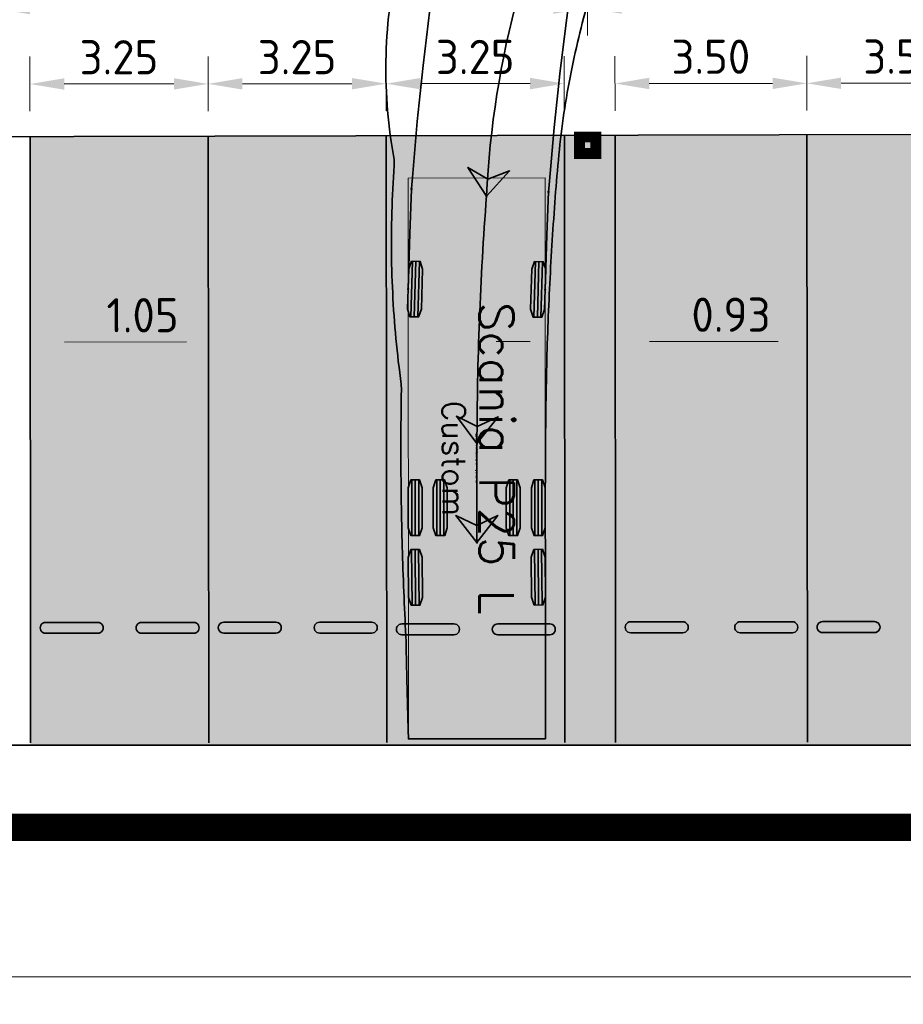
# Model space of a CAD drawing. Header units: metres. Extents: x -173 to 224, y -295 to 41.
# Tile 27 of 41: x 42 to 58, y -30 to -12. Entities that reach past the tile are written whole.
import ezdxf
from ezdxf.enums import TextEntityAlignment as Align

# ---------------------------------------------------------------- set-up
doc = ezdxf.new("R2010")
doc.units = ezdxf.units.M
doc.layers.get('Defpoints').update_dxf_attribs({"color": 40, "lineweight": 25})
for name, color, linetype, lineweight in [('N-WE-GR-GRAS-G', 60, 'Continuous', 35), ('N-WE-VH-KANTVERHARDING-G', 210, 'Continuous', 35), ('X-XX-AL-M', 7, 'Continuous', 18), ('X-XX-AL-M-250', 7, 'Continuous', 18)]:
    doc.layers.add(name, color=color, linetype=linetype, lineweight=lineweight)
doc.layers.add('X-XX-AL-BESTAANDE PIJLER OVERKAPPING-A', color=130, linetype='Continuous')
doc.layers.add('X-XX-AL-EXTRA TERREIN PARKEREN', color=30, linetype='Continuous')
doc.styles.add('NLCS-ISO-M250-T25', font='NLCS-ISO.ttf', dxfattribs={"height": 0.625})
doc.styles.add('TSText', font='Simplex.shx')
doc.dimstyles.new('NLCS-M250-T25-PIJL_L2_H4', dxfattribs={"dimscale": 0.25, "dimtxt": 2.5, "dimasz": 2.5, "dimexe": 2, "dimexo": 2, "dimgap": 0.7, "dimtad": 1, "dimzin": 0, "dimdsep": 46, "dimtxsty": 'NLCS-ISO-M250-T25', "dimcen": 0, "dimdle": 2, "dimclrd": 256, "dimclre": 256, "dimclrt": 256, "dimadec": 4, "dimazin": 0, "dimtfac": 1, "dimtdec": 3, "dimtofl": 0, "dimtmove": 0, "dimatfit": 3, "dimfxl": 2, "dimfxlon": 1, "dimtfillclr": 256, "dimtolj": 1, "dimtzin": 0, "dimlwd": -1, "dimlwe": -1, "dimarcsym": 0})

# ---------------------------------------------------------------- blocks, each defined once
blk = doc.blocks.new('*D84')
at = {"layer": 'Defpoints', "color": 0, "transparency": 16777216}
for p in [(44.108, 28.323), (44.108, -26.654), (87.42, -26.654)]:
    blk.add_point(p, dxfattribs=at)
at = {"layer": 'X-XX-AL-M', "transparency": 16777216}
for p, q in [((86.92, 28.323), (87.92, 28.323)), ((87.42, 27.698), (87.42, -26.029)), ((86.92, -26.654), (87.92, -26.654))]:
    blk.add_line(p, q, dxfattribs=at)
for points in [[(87.316, 27.698), (87.524, 27.698), (87.42, 28.323)], [(87.316, -26.029), (87.524, -26.029), (87.42, -26.654)]]:
    blk.add_solid(points, dxfattribs=at)
at = {"layer": 'X-XX-AL-M', "transparency": 16777216, "insert": (86.932, 0.834), "char_height": 0.625, "attachment_point": 5, "rotation": 90, "style": 'NLCS-ISO-M250-T25'}
blk.add_mtext('\\A1;54.98', dxfattribs=at)
blk = doc.blocks.new('*D85')
at = {"layer": 'Defpoints', "color": 0, "transparency": 16777216}
for p in [(-5.896, -26.654), (81.638, -26.654), (81.638, -29.383)]:
    blk.add_point(p, dxfattribs=at)
at = {"layer": 'X-XX-AL-M-250', "transparency": 16777216}
for p, q in [((-5.896, -28.883), (-5.896, -29.883)), ((81.638, -28.883), (81.638, -29.883)), ((-5.271, -29.383), (81.013, -29.383))]:
    blk.add_line(p, q, dxfattribs=at)
for points in [[(-5.271, -29.279), (-5.271, -29.487), (-5.896, -29.383)], [(81.013, -29.279), (81.013, -29.487), (81.638, -29.383)]]:
    blk.add_solid(points, dxfattribs=at)
at = {"layer": 'X-XX-AL-M-250', "transparency": 16777216, "insert": (37.871, -28.896), "char_height": 0.625, "attachment_point": 5, "style": 'NLCS-ISO-M250-T25'}
blk.add_mtext('\\A1;87.53', dxfattribs=at)
blk = doc.blocks.new('*D265')
at = {"layer": 'Defpoints', "color": 0, "transparency": 16777216}
for p in [(52.406, -11.693), (41.609, -14.351), (52.409, -14.341)]:
    blk.add_point(p, dxfattribs=at)
at = {"layer": 'X-XX-AL-M-250', "transparency": 16777216}
for p, q in [((41.607, -12.203), (41.606, -11.203)), ((52.407, -12.193), (52.406, -11.193)), ((42.231, -11.703), (51.781, -11.694))]:
    blk.add_line(p, q, dxfattribs=at)
for points in [[(42.231, -11.598), (42.232, -11.807), (41.606, -11.703)], [(51.781, -11.59), (51.782, -11.798), (52.406, -11.693)]]:
    blk.add_solid(points, dxfattribs=at)
at = {"layer": 'X-XX-AL-M-250', "transparency": 16777216, "insert": (47.006, -11.211), "char_height": 0.625, "attachment_point": 5, "rotation": 0.0517, "style": 'NLCS-ISO-M250-T25'}
blk.add_mtext('\\A1;ca. 10.80', dxfattribs=at)
blk = doc.blocks.new('*D266')
at = {"layer": 'Defpoints', "color": 0, "transparency": 16777216}
for p in [(45.483, -13.078), (42.234, -14.079), (45.484, -14.076)]:
    blk.add_point(p, dxfattribs=at)
at = {"layer": 'X-XX-AL-M-250', "transparency": 16777216}
for p, q in [((42.233, -13.579), (42.232, -12.581)), ((45.483, -13.576), (45.482, -12.578)), ((42.858, -13.08), (44.858, -13.078))]:
    blk.add_line(p, q, dxfattribs=at)
for points in [[(42.858, -12.976), (42.858, -13.184), (42.233, -13.081)], [(44.858, -12.974), (44.858, -13.182), (45.483, -13.078)]]:
    blk.add_solid(points, dxfattribs=at)
at = {"layer": 'X-XX-AL-M-250', "transparency": 16777216, "insert": (43.857, -12.592), "char_height": 0.625, "attachment_point": 5, "rotation": 0.0517, "style": 'NLCS-ISO-M250-T25'}
blk.add_mtext('\\A1;3.25', dxfattribs=at)
blk = doc.blocks.new('*D267')
at = {"layer": 'Defpoints', "color": 0, "transparency": 16777216}
for p in [(48.733, -13.075), (45.484, -14.076), (48.734, -14.073)]:
    blk.add_point(p, dxfattribs=at)
at = {"layer": 'X-XX-AL-M-250', "transparency": 16777216}
for p, q in [((45.483, -13.576), (45.482, -12.578)), ((48.733, -13.573), (48.732, -12.575)), ((46.108, -13.077), (48.108, -13.075))]:
    blk.add_line(p, q, dxfattribs=at)
for points in [[(46.108, -12.973), (46.108, -13.181), (45.483, -13.078)], [(48.108, -12.971), (48.108, -13.179), (48.733, -13.075)]]:
    blk.add_solid(points, dxfattribs=at)
at = {"layer": 'X-XX-AL-M-250', "transparency": 16777216, "insert": (47.107, -12.589), "char_height": 0.625, "attachment_point": 5, "rotation": 0.0517, "style": 'NLCS-ISO-M250-T25'}
blk.add_mtext('\\A1;3.25', dxfattribs=at)
blk = doc.blocks.new('*D268')
at = {"layer": 'Defpoints', "color": 0, "transparency": 16777216}
for p in [(51.983, -13.072), (48.734, -14.073), (51.984, -14.07)]:
    blk.add_point(p, dxfattribs=at)
at = {"layer": 'X-XX-AL-M-250', "transparency": 16777216}
for p, q in [((48.733, -13.573), (48.732, -12.575)), ((51.983, -13.57), (51.982, -12.572)), ((49.358, -13.074), (51.358, -13.072))]:
    blk.add_line(p, q, dxfattribs=at)
for points in [[(49.358, -12.97), (49.358, -13.178), (48.733, -13.075)], [(51.358, -12.968), (51.358, -13.177), (51.983, -13.072)]]:
    blk.add_solid(points, dxfattribs=at)
at = {"layer": 'X-XX-AL-M-250', "transparency": 16777216, "insert": (50.357, -12.586), "char_height": 0.625, "attachment_point": 5, "rotation": 0.0517, "style": 'NLCS-ISO-M250-T25'}
blk.add_mtext('\\A1;3.25', dxfattribs=at)
blk = doc.blocks.new('*D269')
at = {"layer": 'Defpoints', "color": 0, "transparency": 16777216}
for p in [(60.406, -11.686), (52.409, -14.348), (60.409, -14.34)]:
    blk.add_point(p, dxfattribs=at)
at = {"layer": 'X-XX-AL-M-250', "transparency": 16777216}
for p, q in [((52.407, -12.193), (52.406, -11.193)), ((60.407, -12.186), (60.406, -11.186)), ((53.031, -11.693), (59.781, -11.687))]:
    blk.add_line(p, q, dxfattribs=at)
for points in [[(53.031, -11.589), (53.031, -11.797), (52.406, -11.693)], [(59.781, -11.583), (59.781, -11.791), (60.406, -11.686)]]:
    blk.add_solid(points, dxfattribs=at)
at = {"layer": 'X-XX-AL-M-250', "transparency": 16777216, "insert": (56.406, -11.202), "char_height": 0.625, "attachment_point": 5, "rotation": 0.0517, "style": 'NLCS-ISO-M250-T25'}
blk.add_mtext('\\A1;ca. 8.00', dxfattribs=at)
blk = doc.blocks.new('*D270')
at = {"layer": 'Defpoints', "color": 0, "transparency": 16777216}
for p in [(56.408, -13.068), (52.909, -14.069), (56.409, -14.066)]:
    blk.add_point(p, dxfattribs=at)
at = {"layer": 'X-XX-AL-M-250', "transparency": 16777216}
for p, q in [((52.908, -13.569), (52.907, -12.571)), ((56.408, -13.566), (56.407, -12.568)), ((53.533, -13.07), (55.783, -13.068))]:
    blk.add_line(p, q, dxfattribs=at)
for points in [[(53.533, -12.966), (53.533, -13.175), (52.908, -13.071)], [(55.783, -12.964), (55.783, -13.173), (56.408, -13.068)]]:
    blk.add_solid(points, dxfattribs=at)
at = {"layer": 'X-XX-AL-M-250', "transparency": 16777216, "insert": (54.657, -12.582), "char_height": 0.625, "attachment_point": 5, "rotation": 0.0517, "style": 'NLCS-ISO-M250-T25'}
blk.add_mtext('\\A1;3.50', dxfattribs=at)
blk = doc.blocks.new('*D271')
at = {"layer": 'Defpoints', "color": 0, "transparency": 16777216}
for p in [(59.908, -13.065), (56.409, -14.066), (59.909, -14.063)]:
    blk.add_point(p, dxfattribs=at)
at = {"layer": 'X-XX-AL-M-250', "transparency": 16777216}
for p, q in [((56.408, -13.566), (56.407, -12.568)), ((59.908, -13.563), (59.907, -12.565)), ((57.033, -13.067), (59.283, -13.065))]:
    blk.add_line(p, q, dxfattribs=at)
for points in [[(57.033, -12.963), (57.033, -13.171), (56.408, -13.068)], [(59.283, -12.961), (59.283, -13.169), (59.908, -13.065)]]:
    blk.add_solid(points, dxfattribs=at)
at = {"layer": 'X-XX-AL-M-250', "transparency": 16777216, "insert": (58.157, -12.579), "char_height": 0.625, "attachment_point": 5, "rotation": 0.0517, "style": 'NLCS-ISO-M250-T25'}
blk.add_mtext('\\A1;3.50', dxfattribs=at)
blk = doc.blocks.new('*D290')
at = {"layer": 'Defpoints', "color": 0, "transparency": 16777216}
for p in [(41.187, -17.792), (42.237, -17.791), (42.237, -17.791)]:
    blk.add_point(p, dxfattribs=at)
at = {"layer": 'X-XX-AL-M-250', "transparency": 16777216}
for p, q in [((41.187, -17.792), (41.187, -17.292)), ((42.237, -17.791), (42.237, -17.291)), ((40.562, -17.793), (39.937, -17.793)), ((42.862, -17.791), (45.087, -17.789))]:
    blk.add_line(p, q, dxfattribs=at)
for points in [[(40.562, -17.689), (40.562, -17.897), (41.187, -17.792)], [(42.862, -17.686), (42.862, -17.895), (42.237, -17.791)]]:
    blk.add_solid(points, dxfattribs=at)
at = {"layer": 'X-XX-AL-M-250', "transparency": 16777216, "insert": (44.287, -17.302), "char_height": 0.625, "attachment_point": 5, "rotation": 0.0517, "style": 'NLCS-ISO-M250-T25'}
blk.add_mtext('\\A1;1.05', dxfattribs=at)
blk = doc.blocks.new('*D291')
at = {"layer": 'Defpoints', "color": 0, "transparency": 16777216}
for p in [(51.987, -17.782), (52.912, -17.782), (52.912, -17.782)]:
    blk.add_point(p, dxfattribs=at)
at = {"layer": 'X-XX-AL-M-250', "transparency": 16777216}
for p, q in [((51.987, -17.782), (51.987, -17.282)), ((52.912, -17.782), (52.912, -17.282)), ((51.362, -17.783), (50.737, -17.784)), ((53.537, -17.781), (55.887, -17.779))]:
    blk.add_line(p, q, dxfattribs=at)
for points in [[(51.362, -17.679), (51.362, -17.887), (51.987, -17.782)], [(53.537, -17.677), (53.537, -17.885), (52.912, -17.782)]]:
    blk.add_solid(points, dxfattribs=at)
at = {"layer": 'X-XX-AL-M-250', "transparency": 16777216, "insert": (55.024, -17.292), "char_height": 0.625, "attachment_point": 5, "rotation": 0.0517, "style": 'NLCS-ISO-M250-T25'}
blk.add_mtext('\\A1;0.93', dxfattribs=at)
blk = doc.blocks.new('*U351')
at = {"layer": 'N-WE-GR-GRAS-G', "color": 2, "linetype": 'Continuous', "lineweight": 0, "ltscale": 0.3048, "transparency": 33554687}
blk.add_circle((0, 0), 0.0127, dxfattribs=at)
blk = doc.blocks.new('*U353')
at = {"layer": 'N-WE-GR-GRAS-G', "color": 2, "linetype": 'Continuous', "lineweight": 0, "ltscale": 0.3048, "transparency": 33554687}
blk.add_circle((0, 0), 0.0127, dxfattribs=at)
blk = doc.blocks.new('*U354')
at = {"layer": 'N-WE-GR-GRAS-G', "color": 2, "linetype": 'Continuous', "lineweight": 0, "ltscale": 0.3048, "transparency": 33554687}
blk.add_circle((0, 0), 0.0127, dxfattribs=at)
blk = doc.blocks.new('*U355')
at = {"layer": 'N-WE-GR-GRAS-G', "color": 2, "linetype": 'Continuous', "lineweight": 0, "ltscale": 0.3048, "transparency": 33554687}
blk.add_circle((0, 0), 0.0127, dxfattribs=at)
blk = doc.blocks.new('*U356')
at = {"layer": 'N-WE-GR-GRAS-G', "color": 2, "linetype": 'Continuous', "lineweight": 0, "ltscale": 0.3048, "transparency": 33554687}
blk.add_circle((0, 0), 0.0127, dxfattribs=at)
blk = doc.blocks.new('*U357')
at = {"layer": 'N-WE-GR-GRAS-G', "color": 2, "linetype": 'Continuous', "lineweight": 0, "ltscale": 0.3048, "transparency": 33554687}
blk.add_circle((0, 0), 0.0127, dxfattribs=at)
blk = doc.blocks.new('*U358')
at = {"layer": 'N-WE-GR-GRAS-G', "color": 3, "linetype": 'Continuous', "ltscale": 0.3048, "transparency": 33554687, "flags": 128}
for points in [[(34.777, -12.781), (34.778, -12.667), (34.781, -12.552), (34.785, -12.437), (34.79, -12.322), (34.797, -12.207), (34.806, -12.091), (34.816, -11.975), (34.828, -11.858), (34.842, -11.741), (34.857, -11.624), (34.873, -11.507), (34.891, -11.389), (34.911, -11.271), (34.933, -11.153), (34.956, -11.035), (34.981, -10.916), (35.008, -10.797), (35.036, -10.678), (35.067, -10.559), (35.099, -10.439), (35.133, -10.32), (35.168, -10.2), (35.206, -10.081), (35.245, -9.961), (35.286, -9.842), (35.33, -9.722), (35.375, -9.603), (35.421, -9.484), (35.47, -9.366), (35.521, -9.247), (35.573, -9.129), (35.627, -9.011), (35.686, -8.889), (35.747, -8.768), (35.809, -8.647), (35.873, -8.528), (35.932, -8.406), (35.984, -8.279), (36.039, -8.153), (36.095, -8.028), (36.151, -7.902), (36.209, -7.777), (36.268, -7.651), (36.328, -7.526), (36.389, -7.4), (36.452, -7.275), (36.515, -7.149), (36.58, -7.024), (36.646, -6.898), (36.713, -6.772), (36.781, -6.646), (36.851, -6.52), (36.922, -6.394), (36.994, -6.267), (37.068, -6.141), (37.143, -6.014), (37.219, -5.887), (37.297, -5.76), (37.377, -5.632), (37.457, -5.505), (37.54, -5.377), (37.624, -5.249), (37.71, -5.12), (37.797, -4.992), (37.886, -4.863), (37.977, -4.734), (38.096, -4.644), (38.22, -4.56), (38.334, -4.486), (38.449, -4.413), (38.565, -4.341), (38.682, -4.271), (38.8, -4.203), (38.919, -4.136), (39.039, -4.071), (39.159, -4.008), (39.281, -3.946), (39.403, -3.886), (39.527, -3.827), (39.651, -3.771), (39.776, -3.716), (39.901, -3.662), (40.027, -3.611), (40.154, -3.561), (40.282, -3.513), (40.411, -3.467), (40.54, -3.422), (40.67, -3.379), (40.8, -3.338), (40.931, -3.299), (41.063, -3.261), (41.195, -3.226), (41.328, -3.192), (41.462, -3.16), (41.596, -3.129), (41.731, -3.101), (41.866, -3.074), (42.002, -3.05), (42.138, -3.027), (42.275, -3.006), (42.412, -2.987), (42.55, -2.97), (42.688, -2.954), (42.826, -2.941), (42.965, -2.93), (43.104, -2.92), (43.243, -2.912), (43.382, -2.907), (43.522, -2.903), (43.661, -2.901), (43.801, -2.902), (43.941, -2.904), (44.08, -2.908), (44.22, -2.915), (44.359, -2.923), (44.499, -2.933), (44.61, -2.943), (44.72, -2.954), (44.83, -2.965), (44.938, -2.979), (45.045, -2.993), (45.151, -3.007), (45.256, -3.024), (45.361, -3.041), (45.465, -3.059), (45.568, -3.078), (45.671, -3.099), (45.773, -3.12), (45.875, -3.142), (45.977, -3.166), (46.078, -3.19), (46.179, -3.216), (46.281, -3.243), (46.382, -3.27), (46.483, -3.299), (46.584, -3.33), (46.686, -3.361), (46.787, -3.393), (46.889, -3.428), (46.991, -3.463), (47.093, -3.499), (47.196, -3.537), (47.298, -3.577), (47.401, -3.618), (47.504, -3.66), (47.608, -3.703), (47.642, -3.718), (47.677, -3.733), (47.711, -3.748), (47.746, -3.764), (47.78, -3.779), (47.815, -3.795), (47.849, -3.811), (47.884, -3.827), (47.919, -3.843), (47.953, -3.859), (47.988, -3.876), (48.022, -3.893), (48.057, -3.909), (48.092, -3.927), (48.126, -3.944), (48.161, -3.961), (48.196, -3.978), (48.23, -3.996), (48.265, -4.014), (48.3, -4.032), (48.334, -4.05), (48.369, -4.069), (48.404, -4.088), (48.438, -4.107), (48.473, -4.125), (48.508, -4.145), (48.543, -4.164), (48.577, -4.184), (48.612, -4.203), (48.647, -4.223), (48.682, -4.243), (48.717, -4.264), (48.751, -4.284), (48.786, -4.305), (48.821, -4.326), (48.856, -4.347), (48.891, -4.368), (48.925, -4.39), (48.96, -4.412), (48.995, -4.433), (49.03, -4.456), (49.065, -4.478), (49.1, -4.5), (49.135, -4.523), (49.169, -4.546), (49.204, -4.57), (49.239, -4.593), (49.274, -4.616), (49.309, -4.64), (49.344, -4.665), (49.454, -7.188)], [(49.454, -7.188), (49.42, -7.189), (49.386, -7.191), (49.352, -7.192), (49.318, -7.194), (49.285, -7.195), (49.251, -7.196), (49.217, -7.198), (49.183, -7.199), (49.149, -7.201), (49.115, -7.202), (49.082, -7.204), (49.048, -7.205), (49.014, -7.207), (48.98, -7.208), (48.946, -7.21), (48.912, -7.211), (48.879, -7.213), (48.845, -7.214), (48.811, -7.216), (48.777, -7.217), (48.743, -7.219), (48.709, -7.22), (48.676, -7.221), (48.642, -7.223), (48.608, -7.224), (48.574, -7.226), (48.54, -7.227), (48.506, -7.229), (48.473, -7.23), (48.439, -7.232), (48.405, -7.233), (48.371, -7.235), (48.337, -7.236), (48.303, -7.238), (48.27, -7.239), (48.236, -7.241), (48.202, -7.242), (48.168, -7.244), (48.134, -7.245), (48.1, -7.246), (48.067, -7.248), (48.033, -7.249), (47.999, -7.251), (47.965, -7.252), (47.931, -7.254), (47.897, -7.255), (47.863, -7.257), (47.83, -7.258), (47.796, -7.26), (47.762, -7.261), (47.66, -7.266), (47.558, -7.27), (47.457, -7.274), (47.355, -7.279), (47.253, -7.283), (47.151, -7.288), (47.049, -7.292), (46.947, -7.297), (46.845, -7.301), (46.742, -7.305), (46.64, -7.31), (46.538, -7.314), (46.436, -7.319), (46.334, -7.323), (46.232, -7.328), (46.13, -7.332), (46.028, -7.336), (45.926, -7.341), (45.825, -7.345), (45.723, -7.35), (45.622, -7.354), (45.522, -7.358), (45.421, -7.363), (45.321, -7.367), (45.221, -7.372), (45.122, -7.376), (45.023, -7.38), (44.924, -7.384), (44.826, -7.389), (44.729, -7.393), (44.642, -7.397), (44.555, -7.4), (44.468, -7.404), (44.381, -7.408), (44.295, -7.412), (44.208, -7.416), (44.121, -7.419), (44.034, -7.423), (43.947, -7.427), (43.86, -7.431), (43.773, -7.434), (43.686, -7.438), (43.598, -7.442), (43.511, -7.446), (43.423, -7.45), (43.335, -7.455), (43.248, -7.462), (43.161, -7.47), (43.074, -7.48), (42.987, -7.491), (42.901, -7.503), (42.815, -7.517), (42.729, -7.532), (42.644, -7.548), (42.558, -7.566), (42.474, -7.585), (42.389, -7.606), (42.305, -7.628), (42.222, -7.651), (42.139, -7.676), (42.056, -7.702), (41.974, -7.729), (41.892, -7.758), (41.81, -7.788), (41.73, -7.819), (41.649, -7.851), (41.57, -7.885), (41.49, -7.92), (41.412, -7.957), (41.334, -7.994), (41.256, -8.033), (41.179, -8.073), (41.103, -8.115), (41.028, -8.157), (40.953, -8.201), (40.879, -8.246), (40.806, -8.293), (40.733, -8.34), (40.665, -8.386), (40.598, -8.433), (40.531, -8.481), (40.465, -8.53), (40.4, -8.58), (40.336, -8.631), (40.272, -8.683), (40.21, -8.736), (40.148, -8.79), (40.087, -8.845), (40.027, -8.901), (39.967, -8.957), (39.909, -9.015), (39.851, -9.073), (39.795, -9.133), (39.739, -9.193), (39.684, -9.254), (39.63, -9.316), (39.577, -9.378), (39.525, -9.442), (39.474, -9.506), (39.424, -9.571), (39.375, -9.637), (39.327, -9.704), (39.28, -9.771), (39.234, -9.839), (39.189, -9.908), (39.145, -9.977), (39.102, -10.047), (39.06, -10.118), (39.02, -10.19), (38.98, -10.262), (38.941, -10.335), (38.904, -10.408), (38.868, -10.482), (38.832, -10.557), (38.797, -10.634), (38.763, -10.713), (38.73, -10.793), (38.698, -10.873), (38.667, -10.954), (38.638, -11.036), (38.61, -11.119), (38.583, -11.202), (38.557, -11.286), (38.531, -11.37), (38.506, -11.455), (38.481, -11.541), (38.456, -11.626), (38.432, -11.712), (38.408, -11.799), (38.385, -11.886), (38.362, -11.974), (38.34, -12.062), (38.318, -12.15), (38.296, -12.239), (38.275, -12.328), (38.254, -12.418), (38.234, -12.508), (38.214, -12.599), (38.195, -12.69), (38.176, -12.781), (38.157, -12.873), (38.14, -12.965), (38.122, -13.057), (38.105, -13.15), (38.089, -13.243), (38.073, -13.337), (38.058, -13.431), (38.043, -13.525), (38.028, -13.619), (38.015, -13.713), (38.001, -13.808), (37.989, -13.903), (37.977, -13.998), (37.965, -14.093), (37.954, -14.189), (37.944, -14.285), (37.934, -14.381), (37.925, -14.477), (37.916, -14.573), (37.908, -14.67), (37.899, -14.766), (37.892, -14.863), (37.884, -14.96), (37.876, -15.057), (37.869, -15.154), (37.861, -15.252), (37.854, -15.35), (37.847, -15.447), (37.84, -15.545), (37.833, -15.643), (37.827, -15.741), (37.82, -15.84), (37.814, -15.938), (37.808, -16.037), (37.802, -16.135), (37.796, -16.234), (37.79, -16.333), (37.785, -16.432), (37.779, -16.531), (37.774, -16.63), (37.769, -16.729), (37.764, -16.829), (37.759, -16.928), (37.755, -17.027), (37.751, -17.127), (37.746, -17.226), (37.742, -17.326), (37.738, -17.425), (37.734, -17.525), (37.731, -17.625), (37.727, -17.724), (37.724, -17.824), (37.721, -17.924), (37.718, -18.023), (37.715, -18.123), (37.713, -18.223), (37.71, -18.323), (37.708, -18.423), (37.706, -18.523), (37.704, -18.623), (37.702, -18.723), (37.7, -18.823), (37.699, -18.923), (37.698, -19.023), (37.696, -19.123), (37.695, -19.224), (37.694, -19.324), (37.693, -19.424), (37.692, -19.525), (37.691, -19.625), (37.691, -19.726), (37.69, -19.826), (37.689, -19.927), (37.689, -20.028), (37.688, -20.128), (37.688, -20.229), (37.688, -20.33), (37.687, -20.431), (37.687, -20.532), (37.687, -20.633), (37.687, -20.734), (37.687, -20.835), (37.687, -20.936), (37.687, -21.037), (37.687, -21.138), (37.687, -21.239), (37.687, -21.341), (37.688, -21.442), (37.688, -21.543), (37.688, -21.645), (37.688, -21.746), (37.688, -21.847), (37.688, -21.949), (37.688, -22.05), (37.688, -22.152), (37.688, -22.253), (37.688, -22.354), (37.688, -22.456), (37.688, -22.557), (37.688, -22.659), (37.688, -22.76), (37.689, -22.861), (37.689, -22.962), (37.689, -23.064), (37.689, -23.165), (37.689, -23.266), (37.689, -23.365), (37.689, -23.399), (37.689, -23.433), (37.689, -23.467), (37.689, -23.5), (37.689, -23.534), (37.689, -23.568), (37.689, -23.602), (37.689, -23.635), (37.689, -23.669), (37.689, -23.703), (37.689, -23.737), (37.689, -23.77), (37.689, -23.804), (37.689, -23.838), (37.689, -23.872), (37.689, -23.905), (37.689, -23.939), (37.689, -23.973), (37.689, -24.007), (37.689, -24.04), (37.689, -24.074), (37.689, -24.108), (37.689, -24.141), (37.689, -24.175), (37.69, -24.209), (37.69, -24.242), (37.69, -24.276), (37.69, -24.31), (37.69, -24.343), (37.69, -24.377), (37.69, -24.41), (37.69, -24.444), (37.69, -24.477), (37.69, -24.511), (37.69, -24.544), (37.69, -24.578), (37.69, -24.611), (37.69, -24.645), (37.69, -24.678), (37.69, -24.711), (37.69, -24.745), (37.69, -24.778), (37.69, -24.811), (37.69, -24.844), (37.69, -24.877), (37.69, -24.91), (37.69, -24.943), (37.69, -24.976), (37.69, -25.009), (37.69, -25.042), (35.19, -25.043), (35.189, -25.011), (35.188, -24.978), (35.187, -24.945), (35.186, -24.912), (35.185, -24.879), (35.184, -24.846), (35.183, -24.813), (35.182, -24.78), (35.181, -24.746), (35.18, -24.713), (35.179, -24.68), (35.179, -24.646), (35.178, -24.613), (35.177, -24.58), (35.176, -24.546), (35.175, -24.513), (35.174, -24.479), (35.173, -24.446), (35.172, -24.412), (35.171, -24.379), (35.17, -24.345), (35.17, -24.311), (35.169, -24.278), (35.168, -24.244), (35.167, -24.21), (35.166, -24.177), (35.165, -24.143), (35.165, -24.109), (35.164, -24.076), (35.163, -24.042), (35.162, -24.008), (35.162, -23.975), (35.161, -23.941), (35.16, -23.907), (35.159, -23.873), (35.158, -23.84), (35.158, -23.806), (35.157, -23.772), (35.156, -23.739), (35.156, -23.705), (35.155, -23.671), (35.154, -23.637), (35.153, -23.603), (35.153, -23.57), (35.152, -23.536), (35.151, -23.502), (35.151, -23.468), (35.15, -23.435), (35.149, -23.401), (35.149, -23.367), (35.147, -23.267), (35.143, -23.166), (35.138, -23.065), (35.133, -22.964), (35.128, -22.863), (35.123, -22.761), (35.118, -22.66), (35.114, -22.558), (35.109, -22.457), (35.105, -22.355), (35.101, -22.254), (35.097, -22.152), (35.093, -22.05), (35.09, -21.949), (35.086, -21.847), (35.083, -21.745), (35.08, -21.643), (35.077, -21.541), (35.074, -21.439), (35.072, -21.337), (35.069, -21.235), (35.067, -21.133), (35.065, -21.031), (35.063, -20.929), (35.061, -20.827), (35.059, -20.725), (35.058, -20.622), (35.057, -20.52), (35.056, -20.418), (35.055, -20.315), (35.054, -20.213), (35.053, -20.11), (35.053, -20.008), (35.052, -19.905), (35.052, -19.803), (35.052, -19.7), (35.053, -19.597), (35.053, -19.494), (35.053, -19.391), (35.054, -19.288), (35.055, -19.185), (35.056, -19.082), (35.057, -18.979), (35.059, -18.876), (35.06, -18.773), (35.062, -18.67), (35.058, -18.566), (35.044, -18.462), (35.031, -18.359), (35.018, -18.255), (35.005, -18.151), (34.994, -18.047), (34.982, -17.943), (34.972, -17.839), (34.962, -17.735), (34.952, -17.63), (34.943, -17.526), (34.935, -17.422), (34.927, -17.317), (34.92, -17.213), (34.913, -17.108), (34.907, -17.004), (34.902, -16.899), (34.897, -16.795), (34.893, -16.69), (34.889, -16.585), (34.886, -16.481), (34.883, -16.376), (34.881, -16.271), (34.88, -16.166), (34.879, -16.06), (34.879, -15.955), (34.879, -15.85), (34.88, -15.744), (34.882, -15.638), (34.884, -15.533), (34.886, -15.427), (34.89, -15.32), (34.894, -15.214), (34.898, -15.108), (34.903, -15.001), (34.909, -14.894), (34.915, -14.788), (34.922, -14.681), (34.93, -14.573), (34.93, -14.465), (34.91, -14.355), (34.891, -14.244), (34.874, -14.133), (34.858, -14.021), (34.844, -13.91), (34.831, -13.798), (34.819, -13.686), (34.809, -13.573), (34.8, -13.461), (34.793, -13.348), (34.787, -13.235), (34.782, -13.122), (34.779, -13.008), (34.777, -12.895), (34.777, -12.781)]]:
    blk.add_lwpolyline(points, dxfattribs=at)
blk = doc.blocks.new('*U362')
at = {"layer": 'N-WE-GR-GRAS-G', "color": 254, "linetype": 'Continuous', "lineweight": 0, "ltscale": 0.3048, "transparency": 33554687}
blk.add_lwpolyline([(0, 1.25), (-10.24, 1.25), (-10.24, -1.25), (0, -1.25), (0, 1.25), (0, 1.25)], close=True, dxfattribs=at)
blk = doc.blocks.new('*U361')
at = {"layer": 'N-WE-GR-GRAS-G', "color": 2, "linetype": 'Continuous', "ltscale": 0.3048, "transparency": 33554687}
for p, q in [((-1.172, 0.512), (-1.2, -0.503)), ((-1.109, 0.511), (-1.137, -0.505)), ((-1.045, 0.509), (-1.073, -0.507)), ((1.074, 0.507), (1.045, -0.509)), ((1.137, 0.505), (1.109, -0.511)), ((1.201, 0.503), (1.172, -0.512)), ((-1.184, -3.483), (-1.183, -4.499)), ((-1.121, -3.483), (-1.12, -4.499)), ((-1.057, -3.483), (-1.056, -4.499)), ((-0.727, -3.483), (-0.726, -4.499)), ((-0.663, -3.482), (-0.663, -4.498)), ((-0.6, -3.482), (-0.599, -4.498)), ((0.605, -3.482), (0.605, -4.498)), ((0.668, -3.482), (0.669, -4.498)), ((0.732, -3.481), (0.732, -4.497)), ((1.062, -3.481), (1.063, -4.497)), ((1.125, -3.481), (1.126, -4.497)), ((1.189, -3.481), (1.19, -4.497)), ((-1.188, -4.755), (-1.178, -5.771)), ((-1.124, -4.754), (-1.114, -5.77)), ((-1.061, -4.753), (-1.051, -5.769)), ((1.058, -4.751), (1.068, -5.767)), ((1.122, -4.75), (1.132, -5.766)), ((1.185, -4.749), (1.195, -5.765))]:
    blk.add_line(p, q, dxfattribs=at)
at = {"layer": 'N-WE-GR-GRAS-G', "color": 254, "linetype": 'Continuous', "ltscale": 0.3048, "transparency": 33554687, "flags": 128}
for points in [[(-1.188, 0.513), (-1.03, 0.508), (-0.986, 0.365), (-1.006, -0.366), (-1.058, -0.507), (-1.216, -0.503), (-1.26, -0.359), (-1.24, 0.372)], [(1.058, 0.507), (1.216, 0.503), (1.26, 0.359), (1.24, -0.372), (1.188, -0.513), (1.03, -0.508), (0.986, -0.365), (1.006, 0.366)], [(-1.2, -3.483), (-1.041, -3.483), (-0.993, -3.625), (-0.993, -4.356), (-1.041, -4.499), (-1.199, -4.499), (-1.247, -4.357), (-1.247, -3.625)], [(-0.743, -3.483), (-0.584, -3.482), (-0.536, -3.625), (-0.536, -4.356), (-0.583, -4.498), (-0.742, -4.499), (-0.79, -4.356), (-0.79, -3.625)], [(0.589, -3.482), (0.748, -3.481), (0.795, -3.624), (0.796, -4.355), (0.748, -4.497), (0.59, -4.498), (0.542, -4.355), (0.541, -3.624)], [(1.046, -3.481), (1.205, -3.481), (1.253, -3.623), (1.253, -4.355), (1.205, -4.497), (1.047, -4.497), (0.999, -4.355), (0.999, -3.624)], [(-1.203, -4.755), (-1.045, -4.753), (-0.996, -4.895), (-0.989, -5.626), (-1.035, -5.769), (-1.194, -5.771), (-1.243, -5.629), (-1.25, -4.897)], [(1.042, -4.751), (1.201, -4.749), (1.25, -4.891), (1.257, -5.623), (1.211, -5.765), (1.052, -5.767), (1.003, -5.625), (0.996, -4.894)]]:
    blk.add_lwpolyline(points, close=True, dxfattribs=at)
at = {"layer": 'N-WE-GR-GRAS-G', "rotation": 90.04056880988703}
blk.add_blockref('*U362', (-0.001, 2.03), dxfattribs=at)
at = {"layer": 'N-WE-GR-GRAS-G', "color": 4, "transparency": 33554687, "style": 'TSText'}
for s, height, p in [('Scania P25 L', 0.625, (0.365, -3.09)), ('Custom', 0.4167, (-0.417, -3.09)), ('(c) 2022 Transoft Solutions, Inc. All rights reserved.', 0.025, (0.002, -3.09))]:
    blk.add_text(s, height=height, rotation=270.0406, dxfattribs=at).set_placement(p, align=Align.MIDDLE_CENTER)
blk = doc.blocks.new('*U370')
at = {"layer": 'N-WE-GR-GRAS-G', "color": 6, "linetype": 'Continuous', "lineweight": 0, "ltscale": 0.3048, "transparency": 33554687}
blk.add_circle((0, 0), 0.0127, dxfattribs=at)
blk = doc.blocks.new('*U371')
at = {"layer": 'N-WE-GR-GRAS-G', "transparency": 33554687}
blk.add_hatch(color=4, dxfattribs=at).paths.add_polyline_path([(0, 0), (0.421, 0.462), (0.027, 0.311), (-0.337, 0.526)])
at = {"layer": 'N-WE-GR-GRAS-G', "color": 4, "linetype": 'Continuous', "ltscale": 0.3048, "transparency": 33554687, "flags": 128}
blk.add_lwpolyline([(0, 0), (0.421, 0.462), (0.027, 0.311), (-0.337, 0.526)], close=True, dxfattribs=at)
blk = doc.blocks.new('*U372')
at = {"layer": 'N-WE-GR-GRAS-G', "color": 6, "linetype": 'Continuous', "lineweight": 0, "ltscale": 0.3048, "transparency": 33554687}
blk.add_circle((0, 0), 0.0127, dxfattribs=at)
blk = doc.blocks.new('*U373')
at = {"layer": 'N-WE-GR-GRAS-G', "color": 6, "linetype": 'Continuous', "lineweight": 0, "ltscale": 0.3048, "transparency": 33554687}
blk.add_circle((0, 0), 0.0127, dxfattribs=at)
blk = doc.blocks.new('*U374')
at = {"layer": 'N-WE-GR-GRAS-G', "transparency": 33554687}
blk.add_hatch(color=4, dxfattribs=at).paths.add_polyline_path([(0, 0), (0.386, 0.491), (0.004, 0.312), (-0.374, 0.5)])
at = {"layer": 'N-WE-GR-GRAS-G', "color": 4, "linetype": 'Continuous', "ltscale": 0.3048, "transparency": 33554687, "flags": 128}
blk.add_lwpolyline([(0, 0), (0.386, 0.491), (0.004, 0.312), (-0.374, 0.5)], close=True, dxfattribs=at)
blk = doc.blocks.new('*U375')
at = {"layer": 'N-WE-GR-GRAS-G', "color": 6, "linetype": 'Continuous', "lineweight": 0, "ltscale": 0.3048, "transparency": 33554687}
blk.add_circle((0, 0), 0.0127, dxfattribs=at)
blk = doc.blocks.new('*U376')
at = {"layer": 'N-WE-GR-GRAS-G', "color": 6, "linetype": 'Continuous', "lineweight": 0, "ltscale": 0.3048, "transparency": 33554687}
blk.add_circle((0, 0), 0.0127, dxfattribs=at)
blk = doc.blocks.new('*U377')
at = {"layer": 'N-WE-GR-GRAS-G', "transparency": 33554687}
blk.add_hatch(color=4, dxfattribs=at).paths.add_polyline_path([(0, 0), (0.38, 0.496), (0, 0.312), (-0.381, 0.496)])
at = {"layer": 'N-WE-GR-GRAS-G', "color": 4, "linetype": 'Continuous', "ltscale": 0.3048, "transparency": 33554687, "flags": 128}
blk.add_lwpolyline([(0, 0), (0.38, 0.496), (0, 0.312), (-0.381, 0.496)], close=True, dxfattribs=at)
blk = doc.blocks.new('*U337')
at = {"layer": 'N-WE-GR-GRAS-G', "color": 2, "linetype": 'Continuous', "ltscale": 0.3048, "transparency": 33554687, "flags": 128}
for points in [[(35.763, -10.404), (35.718, -10.709), (35.579, -11.727), (35.457, -12.746), (35.352, -13.768), (35.263, -14.791), (35.247, -14.996)], [(38.25, -10.649), (38.206, -10.942), (38.071, -11.919), (37.952, -12.898), (37.848, -13.879), (37.761, -14.862), (37.745, -15.059)], [(35.246, -15.005), (35.216, -15.814), (35.184, -16.827)], [(37.746, -15.049), (37.716, -15.845), (37.684, -16.839)]]:
    blk.add_lwpolyline(points, dxfattribs=at)
at = {"layer": 'N-WE-GR-GRAS-G', "color": 6, "linetype": 'Continuous', "ltscale": 0.3048, "transparency": 33554687}
for centre, radius, start, end in [((53.807, -15.965), 17.214, 164.7798, 177.2362), ((98.434, -19.772), 61.994, 175.7104, 179.88908), ((176.616, -20.724), 140.18, 179.56177, 180.30011)]:
    blk.add_arc(centre, radius, start, end, dxfattribs=at)
at = {"layer": 'N-WE-GR-GRAS-G'}
for name, p in [('*U358', (0, 0)), ('*U371', (36.613, -15.135)), ('*U361', (36.434, -16.833)), ('*U351', (35.247, -14.996)), ('*U354', (35.246, -15.005)), ('*U356', (37.746, -15.049)), ('*U353', (37.745, -15.059)), ('*U355', (35.184, -16.827)), ('*U357', (37.684, -16.839)), ('*U374', (36.44, -19.652)), ('*U377', (36.438, -21.458))]:
    blk.add_blockref(name, p, dxfattribs=at)
for name, p, rotation in [('*U370', (36.613, -15.135), 267.2361679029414), ('*U372', (36.613, -15.135), 265.7103992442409), ('*U373', (36.44, -19.652), 269.8890783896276), ('*U375', (36.44, -19.652), 269.5617665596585), ('*U376', (36.438, -21.458), 270.3001100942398)]:
    blk.add_blockref(name, p, dxfattribs=dict(at, rotation=rotation))

msp = doc.modelspace()

# ---------------------------------------------------------------- hatches: boundary and pattern name
at = {"layer": 'X-XX-AL-M-250', "transparency": 33554534}
h = msp.add_hatch(color=102, dxfattribs=at)
h.dxf.hatch_style = 1
h.paths.add_polyline_path([(42.239, -14.027), (81.638, -14.04), (81.638, -25.154), (42.239, -25.141)])

# ---------------------------------------------------------------- linework, layer by layer
at = {"layer": 'Defpoints', "flags": 128}
msp.add_lwpolyline([(81.638, -26.654), (-5.895, -26.654)], dxfattribs=at)
at = {"layer": 'N-WE-VH-KANTVERHARDING-G', "flags": 128}
for points in [[(-5.883, -14.154), (81.644, -13.946)], [(51.984, -14.017), (51.994, -25.103)], [(52.909, -14.015), (52.919, -25.102)], [(56.409, -14.012), (56.419, -25.099)], [(42.234, -14.04), (42.244, -25.112)], [(45.484, -14.032), (45.494, -25.109)], [(48.734, -14.025), (48.744, -25.106)], [(42.519, -22.909), (43.469, -22.909)], [(44.269, -22.909), (45.219, -22.909)], [(45.769, -22.906), (46.719, -22.906)], [(47.519, -22.906), (48.469, -22.906)], [(49.019, -22.936), (49.969, -22.936)], [(50.769, -22.936), (51.719, -22.936)], [(53.194, -22.899), (54.144, -22.899)], [(55.194, -22.899), (56.144, -22.899)], [(56.694, -22.896), (57.644, -22.896)], [(42.519, -23.109), (43.469, -23.109)], [(44.269, -23.109), (45.219, -23.109)], [(45.769, -23.106), (46.719, -23.106)], [(47.519, -23.106), (48.469, -23.106)], [(49.019, -23.136), (49.969, -23.136)], [(50.769, -23.136), (51.719, -23.136)], [(53.194, -23.099), (54.144, -23.099)], [(55.194, -23.099), (56.144, -23.099)], [(56.694, -23.096), (57.644, -23.096)], [(-4.856, -25.154), (81.638, -25.154)]]:
    msp.add_lwpolyline(points, dxfattribs=at)
at = {"layer": 'N-WE-VH-KANTVERHARDING-G'}
for centre, start, end in [((42.519, -23.009), 90, 270.0396), ((43.469, -23.009), 269.9604, 90), ((44.269, -23.009), 90, 270.0396), ((45.219, -23.009), 269.9604, 90), ((45.769, -23.006), 90, 270.0396), ((46.719, -23.006), 269.9604, 90), ((47.519, -23.006), 90, 270.0396), ((48.469, -23.006), 269.9604, 90), ((49.019, -23.036), 90, 270.0396), ((49.969, -23.036), 269.9604, 90), ((50.769, -23.036), 90, 270.0396), ((51.719, -23.036), 269.9604, 90), ((53.194, -22.999), 90, 270.0396), ((54.144, -22.999), 269.9604, 90), ((55.194, -22.999), 90, 270.0396), ((56.144, -22.999), 269.9604, 90), ((56.694, -22.996), 90, 270.0396), ((57.644, -22.996), 269.9604, 90)]:
    msp.add_arc(centre, 0.1, start, end, dxfattribs=at)
at = {"layer": 'X-XX-AL-BESTAANDE PIJLER OVERKAPPING-A', "const_width": 0.2}
msp.add_lwpolyline([(52.259, -14.048), (52.559, -14.048), (52.559, -14.348), (52.259, -14.348)], close=True, dxfattribs=at)
at = {"layer": 'X-XX-AL-EXTRA TERREIN PARKEREN', "const_width": 0.5, "flags": 128}
msp.add_lwpolyline([(-5.882, -12.442), (-5.855, -26.654), (81.638, -26.654)], dxfattribs=at)

# ---------------------------------------------------------------- block references
at = {"layer": 'N-WE-GR-GRAS-G'}
for p in [(-0.101, -0.006), (13.949, 0.006)]:
    msp.add_blockref('*U337', p, dxfattribs=at)

# ---------------------------------------------------------------- dimensions: what is measured, and where the dimension line sits
at = {"layer": 'X-XX-AL-M'}
dim = msp.add_linear_dim(base=(87.42, -26.654), p1=(44.108, 28.323), p2=(44.108, -26.654), angle=270, dimstyle='NLCS-M250-T25-PIJL_L2_H4', dxfattribs=at)
dim.commit()
dim.dimension.update_dxf_attribs({"geometry": '*D84', "text_midpoint": (87.42, 0.834), "dimtype": 161})
at = {"layer": 'X-XX-AL-M-250'}
for p1, p2, distance, text, picture, middle in [((41.609, -14.351), (52.409, -14.341), 2.648, 'ca. <>', '*D265', (47.006, -11.211)), ((52.409, -14.348), (60.409, -14.34), 2.654, 'ca. 8.00', '*D269', (56.406, -11.202))]:
    dim = msp.add_aligned_dim(p1=p1, p2=p2, distance=distance, text=text, dimstyle='NLCS-M250-T25-PIJL_L2_H4', dxfattribs=at)
    dim.commit()
    dim.dimension.update_dxf_attribs({"geometry": picture, "text_midpoint": middle})
for p1, p2, distance, picture, middle in [((42.234, -14.079), (45.484, -14.076), 0.998, '*D266', (43.857, -12.592)), ((45.484, -14.076), (48.734, -14.073), 0.998, '*D267', (47.107, -12.589)), ((48.734, -14.073), (51.984, -14.07), 0.998, '*D268', (50.357, -12.586)), ((52.909, -14.069), (56.409, -14.066), 0.998, '*D270', (54.657, -12.582)), ((56.409, -14.066), (59.909, -14.063), 0.998, '*D271', (58.157, -12.579)), ((41.187, -17.792), (42.237, -17.791), 0, '*D290', (44.287, -17.302)), ((51.987, -17.7824), (52.912, -17.7815), 0, '*D291', (55.024, -17.2921)), ((-5.896, -26.654), (81.638, -26.654), -2.729, '*D85', (37.871, -28.896))]:
    dim = msp.add_aligned_dim(p1=p1, p2=p2, distance=distance, dimstyle='NLCS-M250-T25-PIJL_L2_H4', dxfattribs=at)
    dim.commit()
    dim.dimension.update_dxf_attribs({"geometry": picture, "text_midpoint": middle})

doc.saveas('drawing.dxf')
